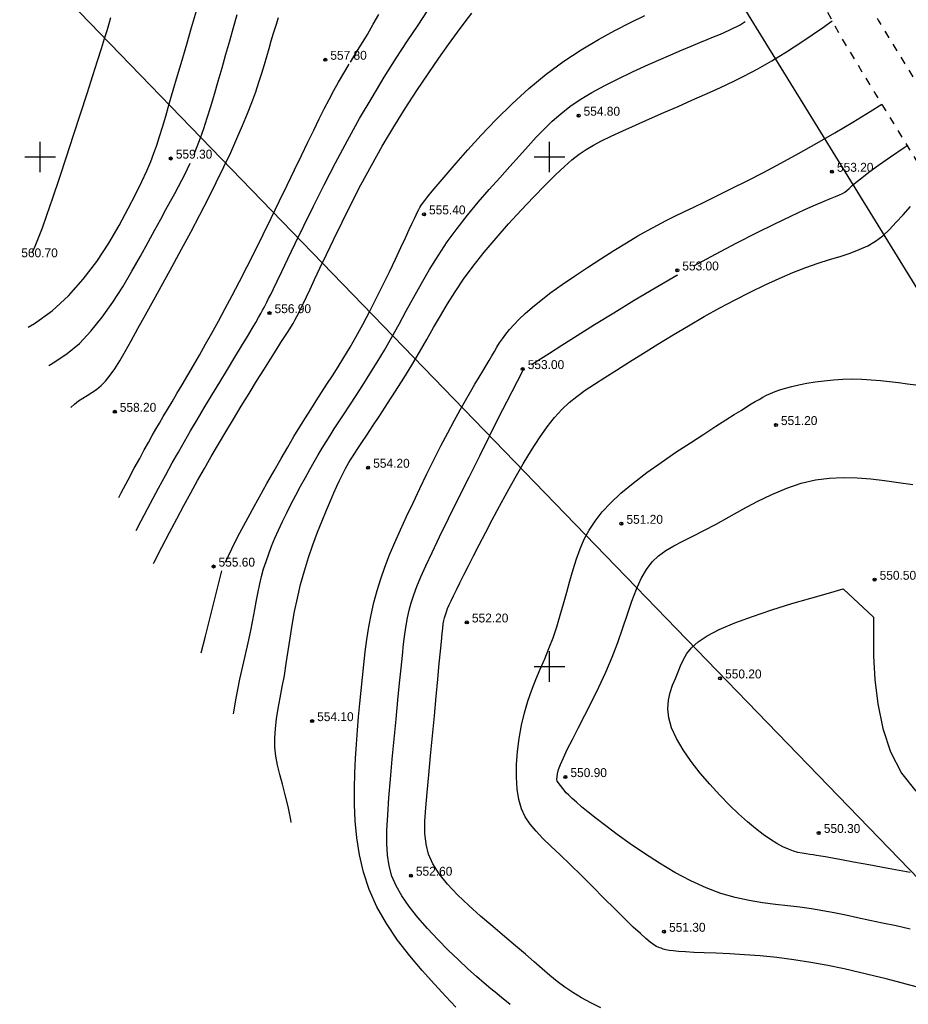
# Model space of a CAD drawing. Extents: x 0 to 361260, y 0 to 4201817.
# Tile 134 of 256: x 359998 to 360085, y 4200617 to 4200713. Entities that reach past the tile are written whole.
import ezdxf

# ---------------------------------------------------------------- set-up
doc = ezdxf.new("R2010")
doc.units = 0
doc.header["$LTSCALE"] = 0.5
doc.header["$MEASUREMENT"] = 0
doc.header["$PDMODE"] = 32
doc.header["$PDSIZE"] = 0.3
doc.linetypes.add('CONTI', pattern=[0])
doc.linetypes.add('Д_ТРОТ_ТРУБА', pattern=[3, 1.5, -1.5])
for name, color, linetype in [('(004) Точки рельефа', 7, 'Continuous'), ('(014) Водопровод', 5, 'ИК_Водопровод -------в--------'), ('(025) Дорога', 7, 'Continuous'), ('GORIZDEFAULT', 32, 'CONTI'), ('PI_TTDEFAULT', 5, 'CONTI'), ('SETKR', 2, 'CONTI')]:
    doc.layers.add(name, color=color, linetype=linetype)
doc.styles.add('D-431', font='txt')
doc.linetypes.add('ИК_Водопровод -------в--------', pattern='A,9,-0.6,["В",Standard,S=1.2,R=0,X=0,Y=-0.6],-1.2', length=10.8)

# ---------------------------------------------------------------- blocks, each defined once
blk = doc.blocks.new('BL_333')
at = {"color": 0}
for p, q in [((0, -1.5), (0, 1.5)), ((-1.5, 0), (1.5, 0))]:
    blk.add_line(p, q, dxfattribs=at)

msp = doc.modelspace()

# ---------------------------------------------------------------- linework, layer by layer
at = {"layer": '(014) Водопровод', "flags": 128}
msp.add_lwpolyline([(360036.438, 4200773.015), (360047.098, 4200750.311), (360089.76, 4200681.101), (360107.619, 4200655.796), (360141.826, 4200594.039), (360149.345, 4200579.998), (360206.507, 4200508.61), (360230.262, 4200479.387), (360306.281, 4200388.525), (360409.154, 4200291.553), (360456.114, 4200244.191), (360490.793, 4200199.337)], dxfattribs=at)
at = {"layer": '(025) Дорога', "linetype": 'Д_ТРОТ_ТРУБА', "flags": 128}
for points in [[(360044.195, 4200796.012), (360041.816, 4200791.773), (360042.358, 4200788.304), (360046.087, 4200780.21), (360059.012, 4200755.887), (360082.266, 4200713.415), (360119.837, 4200651.911), (360154.248, 4200588.273), (360168.952, 4200565.337), (360182.618, 4200547.766), (360213.043, 4200512.044), (360268.283, 4200446.262), (360308.926, 4200401.534), (360387.369, 4200322.593), (360428.116, 4200283.497), (360457.116, 4200256.42), (360464.886, 4200245.444), (360476.507, 4200228.263), (360489.06, 4200214.493), (360499.065, 4200202.984)], [(360034.859, 4200791.392), (360036.733, 4200790.501), (360038.761, 4200786.553), (360042.501, 4200778.433), (360055.492, 4200753.988), (360078.803, 4200711.411), (360116.369, 4200649.915), (360150.8, 4200586.24), (360165.682, 4200563.025), (360179.515, 4200545.24), (360209.989, 4200509.461), (360265.27, 4200443.63), (360306.026, 4200398.778), (360384.565, 4200319.74), (360425.367, 4200280.592), (360454.087, 4200253.775), (360461.596, 4200243.167), (360473.356, 4200225.782), (360486.072, 4200211.833), (360495.233, 4200201.295)]]:
    msp.add_lwpolyline(points, dxfattribs=at)
at = {"linetype": 'Continuous', "elevation": 1.643}
msp.add_lwpolyline([(359968.105, 4200751.148), (360144.875, 4200568.598), (360208.905, 4200501.768), (360248.135, 4200449.088), (360280.365, 4200400.868), (360329.345, 4200345.008), (360410.625, 4200285.188), (360473.125, 4200218.998), (360491.256, 4200199.541)], dxfattribs=at)
at = {"layer": 'GORIZDEFAULT', "color": 32}
for points in [[(359998.831, 4200683.313, 559.5), (359999.44, 4200683.66, 559.5), (360001.17, 4200684.9, 559.5), (360002.77, 4200686.37, 559.5), (360004.23, 4200688.01, 559.5), (360005.55, 4200689.76, 559.5), (360006.73, 4200691.55, 559.5), (360007.76, 4200693.29, 559.5), (360008.65, 4200694.93, 559.5), (360009.39, 4200696.38, 559.5), (360009.99, 4200697.61, 559.5), (360010.46, 4200698.65, 559.5), (360010.85, 4200699.55, 559.5), (360011.17, 4200700.37, 559.5), (360011.45, 4200701.17, 559.5), (360011.71, 4200702.01, 559.5), (360012, 4200702.94, 559.5), (360012.32, 4200704.02, 559.5), (360012.67, 4200705.23, 559.5), (360013.07, 4200706.56, 559.5), (360013.49, 4200707.99, 559.5), (360013.93, 4200709.5, 559.5), (360014.39, 4200711.07, 559.5), (360014.86, 4200712.69, 559.5), (360015.35, 4200714.34, 559.5)], [(360009.429, 4200663.344, 557), (360009.93, 4200664.3, 557), (360010.83, 4200666.02, 557), (360011.63, 4200667.52, 557), (360012.33, 4200668.82, 557), (360012.97, 4200669.98, 557), (360013.57, 4200671.05, 557), (360014.16, 4200672.08, 557), (360014.76, 4200673.12, 557), (360015.41, 4200674.21, 557), (360016.11, 4200675.39, 557), (360016.86, 4200676.64, 557), (360017.63, 4200677.91, 557), (360018.39, 4200679.16, 557), (360019.11, 4200680.35, 557), (360019.77, 4200681.44, 557), (360020.34, 4200682.38, 557), (360020.8, 4200683.16, 557), (360021.16, 4200683.77, 557), (360021.44, 4200684.26, 557), (360021.66, 4200684.65, 557), (360021.83, 4200684.96, 557), (360021.98, 4200685.24, 557), (360022.11, 4200685.49, 557), (360022.25, 4200685.77, 557), (360022.42, 4200686.1, 557), (360022.63, 4200686.52, 557), (360022.9, 4200687.08, 557), (360023.26, 4200687.82, 557), (360023.72, 4200688.78, 557), (360024.31, 4200690, 557), (360025.03, 4200691.5, 557), (360025.88, 4200693.25, 557), (360026.84, 4200695.19, 557), (360027.88, 4200697.27, 557), (360029, 4200699.43, 557), (360030.16, 4200701.62, 557), (360031.36, 4200703.77, 557), (360032.58, 4200705.85, 557), (360033.78, 4200707.82, 557), (360034.95, 4200709.68, 557), (360036.06, 4200711.39, 557), (360037.09, 4200712.95, 557), (360038.01, 4200714.33, 557)], [(359999.2, 4200690.61, 560.5), (359999.51, 4200691.25, 560.5), (359999.84, 4200692.06, 560.5), (360000.22, 4200693.06, 560.5), (360000.66, 4200694.3, 560.5), (360001.24, 4200695.99, 560.5), (360001.89, 4200697.93, 560.5), (360002.58, 4200700.01, 560.5), (360003.28, 4200702.15, 560.5), (360003.97, 4200704.25, 560.5), (360004.6, 4200706.23, 560.5), (360005.17, 4200707.98, 560.5), (360005.64, 4200709.44, 560.5), (360006.02, 4200710.64, 560.5), (360006.32, 4200711.62, 560.5), (360006.57, 4200712.42, 560.5), (360006.77, 4200713.09, 560.5), (360006.95, 4200713.68, 560.5)], [(360003.027, 4200675.407, 558.5), (360003.37, 4200675.76, 558.5), (360003.76, 4200676.07, 558.5), (360004.18, 4200676.34, 558.5), (360004.62, 4200676.6, 558.5), (360005.08, 4200676.88, 558.5), (360005.54, 4200677.19, 558.5), (360005.99, 4200677.57, 558.5), (360006.43, 4200678.02, 558.5), (360006.87, 4200678.58, 558.5), (360007.33, 4200679.23, 558.5), (360007.81, 4200680.01, 558.5), (360008.34, 4200680.92, 558.5), (360008.93, 4200681.97, 558.5), (360009.59, 4200683.16, 558.5), (360010.35, 4200684.52, 558.5), (360011.17, 4200686, 558.5), (360012.05, 4200687.59, 558.5), (360012.95, 4200689.25, 558.5), (360013.87, 4200690.94, 558.5), (360014.79, 4200692.64, 558.5), (360015.67, 4200694.32, 558.5), (360016.51, 4200695.95, 558.5), (360017.29, 4200697.51, 558.5), (360018.02, 4200699.02, 558.5), (360018.7, 4200700.45, 558.5), (360019.32, 4200701.8, 558.5), (360019.87, 4200703.08, 558.5), (360020.36, 4200704.26, 558.5), (360020.79, 4200705.36, 558.5), (360021.16, 4200706.38, 558.5), (360021.48, 4200707.33, 558.5), (360021.76, 4200708.21, 558.5), (360022.02, 4200709.06, 558.5), (360022.25, 4200709.86, 558.5), (360022.47, 4200710.64, 558.5), (360022.69, 4200711.4, 558.5), (360022.92, 4200712.16, 558.5), (360023.16, 4200712.92, 558.5), (360023.41, 4200713.69, 558.5)], [(360011.136, 4200660.129, 556.5), (360011.2, 4200660.26, 556.5), (360011.94, 4200661.73, 556.5), (360012.68, 4200663.15, 556.5), (360013.41, 4200664.51, 556.5), (360014.11, 4200665.81, 556.5), (360014.79, 4200667.05, 556.5), (360015.46, 4200668.26, 556.5), (360016.12, 4200669.44, 556.5), (360016.8, 4200670.62, 556.5), (360017.49, 4200671.81, 556.5), (360018.21, 4200673.02, 556.5), (360018.97, 4200674.27, 556.5), (360019.74, 4200675.54, 556.5), (360020.5, 4200676.79, 556.5), (360021.25, 4200677.99, 556.5), (360021.96, 4200679.13, 556.5), (360022.6, 4200680.15, 556.5), (360023.16, 4200681.05, 556.5), (360023.63, 4200681.79, 556.5), (360024.02, 4200682.39, 556.5), (360024.33, 4200682.89, 556.5), (360024.6, 4200683.3, 556.5), (360024.82, 4200683.66, 556.5), (360025.01, 4200684, 556.5), (360025.2, 4200684.34, 556.5), (360025.39, 4200684.71, 556.5), (360025.6, 4200685.14, 556.5), (360025.85, 4200685.65, 556.5), (360026.14, 4200686.28, 556.5), (360026.5, 4200687.04, 556.5), (360026.93, 4200687.97, 556.5), (360027.46, 4200689.1, 556.5), (360028.09, 4200690.43, 556.5), (360028.81, 4200691.95, 556.5), (360029.63, 4200693.62, 556.5), (360030.52, 4200695.41, 556.5), (360031.48, 4200697.27, 556.5), (360032.51, 4200699.17, 556.5), (360033.58, 4200701.07, 556.5), (360034.7, 4200702.95, 556.5), (360035.84, 4200704.77, 556.5), (360036.97, 4200706.51, 556.5), (360038.07, 4200708.16, 556.5), (360039.12, 4200709.68, 556.5), (360040.09, 4200711.05, 556.5), (360040.97, 4200712.25, 556.5), (360041.72, 4200713.27, 556.5), (360042.38, 4200714.12, 556.5)], [(360015.12, 4200700.29, 559), (360015.42, 4200701.04, 559), (360015.73, 4200701.87, 559), (360016.05, 4200702.8, 559), (360016.39, 4200703.83, 559), (360016.74, 4200704.97, 559), (360017.1, 4200706.18, 559), (360017.47, 4200707.45, 559), (360017.85, 4200708.76, 559), (360018.23, 4200710.09, 559), (360018.61, 4200711.41, 559), (360018.98, 4200712.71, 559), (360019.35, 4200713.97, 559)], [(360018.18, 4200660.26, 555.5), (360019.1, 4200662.19, 555.5), (360019.6, 4200663.12, 555.5), (360020.18, 4200664.2, 555.5), (360020.84, 4200665.4, 555.5), (360021.54, 4200666.66, 555.5), (360022.26, 4200667.95, 555.5), (360022.97, 4200669.22, 555.5), (360023.66, 4200670.43, 555.5), (360024.31, 4200671.54, 555.5), (360024.91, 4200672.56, 555.5), (360025.48, 4200673.51, 555.5), (360026.03, 4200674.4, 555.5), (360026.56, 4200675.24, 555.5), (360027.08, 4200676.07, 555.5), (360027.61, 4200676.88, 555.5), (360028.14, 4200677.7, 555.5), (360028.69, 4200678.54, 555.5), (360029.25, 4200679.42, 555.5), (360029.82, 4200680.34, 555.5), (360030.42, 4200681.33, 555.5), (360031.03, 4200682.4, 555.5), (360031.67, 4200683.55, 555.5), (360032.32, 4200684.8, 555.5), (360032.99, 4200686.11, 555.5), (360033.65, 4200687.44, 555.5), (360034.28, 4200688.74, 555.5), (360034.87, 4200689.98, 555.5), (360035.4, 4200691.11, 555.5), (360035.85, 4200692.08, 555.5), (360036.22, 4200692.87, 555.5), (360036.51, 4200693.5, 555.5), (360036.74, 4200693.98, 555.5), (360036.91, 4200694.34, 555.5), (360037.05, 4200694.62, 555.5), (360037.16, 4200694.85, 555.5), (360037.27, 4200695.04, 555.5), (360037.38, 4200695.22, 555.5), (360037.53, 4200695.44, 555.5), (360037.75, 4200695.73, 555.5), (360038.05, 4200696.11, 555.5), (360038.49, 4200696.64, 555.5), (360039.07, 4200697.34, 555.5), (360039.84, 4200698.24, 555.5), (360040.82, 4200699.38, 555.5), (360041.98, 4200700.7, 555.5), (360043.3, 4200702.15, 555.5), (360044.76, 4200703.68, 555.5), (360046.32, 4200705.22, 555.5), (360047.97, 4200706.73, 555.5), (360049.67, 4200708.14, 555.5), (360051.39, 4200709.41, 555.5), (360053.11, 4200710.53, 555.5), (360054.79, 4200711.53, 555.5), (360056.42, 4200712.42, 555.5), (360057.95, 4200713.19, 555.5), (360059.35, 4200713.88, 555.5)], [(360018.978, 4200645.353, 555), (360019.24, 4200646.9, 555), (360019.61, 4200648.76, 555), (360019.99, 4200650.48, 555), (360020.34, 4200652.04, 555), (360020.63, 4200653.39, 555), (360020.87, 4200654.57, 555), (360021.07, 4200655.61, 555), (360021.24, 4200656.52, 555), (360021.4, 4200657.34, 555), (360021.56, 4200658.11, 555), (360021.73, 4200658.84, 555), (360021.93, 4200659.58, 555), (360022.17, 4200660.31, 555), (360022.43, 4200661.06, 555), (360022.72, 4200661.82, 555), (360023.05, 4200662.6, 555), (360023.41, 4200663.4, 555), (360023.79, 4200664.23, 555), (360024.21, 4200665.08, 555), (360024.65, 4200665.96, 555), (360025.11, 4200666.83, 555), (360025.57, 4200667.7, 555), (360026.03, 4200668.54, 555), (360026.48, 4200669.34, 555), (360026.9, 4200670.09, 555), (360027.3, 4200670.77, 555), (360027.68, 4200671.42, 555), (360028.06, 4200672.05, 555), (360028.46, 4200672.67, 555), (360028.87, 4200673.33, 555), (360029.32, 4200674.03, 555), (360029.83, 4200674.8, 555), (360030.39, 4200675.65, 555), (360031.01, 4200676.6, 555), (360031.67, 4200677.62, 555), (360032.36, 4200678.71, 555), (360033.08, 4200679.86, 555), (360033.8, 4200681.06, 555), (360034.52, 4200682.31, 555), (360035.23, 4200683.59, 555), (360035.94, 4200684.91, 555), (360036.67, 4200686.24, 555), (360037.42, 4200687.6, 555), (360038.21, 4200688.95, 555), (360039.05, 4200690.31, 555), (360039.95, 4200691.66, 555), (360040.92, 4200693, 555), (360041.95, 4200694.3, 555), (360043, 4200695.58, 555), (360044.06, 4200696.8, 555), (360045.11, 4200697.97, 555), (360046.11, 4200699.08, 555), (360047.04, 4200700.11, 555), (360047.9, 4200701.06, 555), (360048.69, 4200701.93, 555), (360049.47, 4200702.74, 555), (360050.26, 4200703.51, 555), (360051.09, 4200704.24, 555), (360052, 4200704.94, 555), (360053.01, 4200705.64, 555), (360054.16, 4200706.33, 555), (360055.42, 4200707.01, 555), (360056.73, 4200707.68, 555), (360058.08, 4200708.32, 555), (360059.41, 4200708.93, 555), (360060.7, 4200709.49, 555), (360061.89, 4200710.01, 555), (360062.96, 4200710.47, 555), (360063.91, 4200710.87, 555), (360064.75, 4200711.22, 555), (360065.47, 4200711.52, 555), (360066.1, 4200711.78, 555), (360066.63, 4200712, 555), (360067.07, 4200712.19, 555), (360068.58, 4200712.89, 555), (360068.72, 4200712.98, 555), (360068.91, 4200713.1, 555), (360069.21, 4200713.3, 555)], [(360024.634, 4200634.697, 554.5), (360024.59, 4200634.97, 554.5), (360024.33, 4200636.26, 554.5), (360024.06, 4200637.42, 554.5), (360023.78, 4200638.46, 554.5), (360023.53, 4200639.42, 554.5), (360023.31, 4200640.33, 554.5), (360023.14, 4200641.21, 554.5), (360023.05, 4200642.08, 554.5), (360023.03, 4200642.98, 554.5), (360023.09, 4200643.92, 554.5), (360023.21, 4200644.88, 554.5), (360023.37, 4200645.88, 554.5), (360023.56, 4200646.92, 554.5), (360023.77, 4200648.01, 554.5), (360023.97, 4200649.14, 554.5), (360024.16, 4200650.32, 554.5), (360024.35, 4200651.54, 554.5), (360024.54, 4200652.8, 554.5), (360024.75, 4200654.08, 554.5), (360024.98, 4200655.39, 554.5), (360025.25, 4200656.72, 554.5), (360025.57, 4200658.05, 554.5), (360025.94, 4200659.38, 554.5), (360026.35, 4200660.69, 554.5), (360026.78, 4200661.96, 554.5), (360027.23, 4200663.18, 554.5), (360027.67, 4200664.31, 554.5), (360028.1, 4200665.35, 554.5), (360028.49, 4200666.27, 554.5), (360028.83, 4200667.05, 554.5), (360029.12, 4200667.71, 554.5), (360029.38, 4200668.27, 554.5), (360029.61, 4200668.73, 554.5), (360029.8, 4200669.12, 554.5), (360029.98, 4200669.45, 554.5), (360030.14, 4200669.74, 554.5), (360030.3, 4200670.01, 554.5), (360030.46, 4200670.28, 554.5), (360030.65, 4200670.58, 554.5), (360030.89, 4200670.95, 554.5), (360031.18, 4200671.41, 554.5), (360031.57, 4200671.98, 554.5), (360032.05, 4200672.71, 554.5), (360032.64, 4200673.61, 554.5), (360033.33, 4200674.65, 554.5), (360034.09, 4200675.8, 554.5), (360034.88, 4200677.03, 554.5), (360035.69, 4200678.31, 554.5), (360036.49, 4200679.59, 554.5), (360037.25, 4200680.86, 554.5), (360037.95, 4200682.08, 554.5), (360038.62, 4200683.26, 554.5), (360039.29, 4200684.42, 554.5), (360039.98, 4200685.59, 554.5), (360040.72, 4200686.78, 554.5), (360041.55, 4200688.01, 554.5), (360042.5, 4200689.29, 554.5), (360043.57, 4200690.65, 554.5), (360044.75, 4200692.04, 554.5), (360045.98, 4200693.44, 554.5), (360047.22, 4200694.79, 554.5), (360048.43, 4200696.07, 554.5), (360049.57, 4200697.23, 554.5), (360050.58, 4200698.24, 554.5), (360051.45, 4200699.06, 554.5), (360052.2, 4200699.73, 554.5), (360052.9, 4200700.28, 554.5), (360053.58, 4200700.75, 554.5), (360054.3, 4200701.17, 554.5), (360055.11, 4200701.59, 554.5), (360056.06, 4200702.05, 554.5), (360057.18, 4200702.56, 554.5), (360058.45, 4200703.13, 554.5), (360059.81, 4200703.73, 554.5), (360061.22, 4200704.35, 554.5), (360062.62, 4200704.97, 554.5), (360063.98, 4200705.56, 554.5), (360065.23, 4200706.12, 554.5), (360066.34, 4200706.63, 554.5), (360067.33, 4200707.09, 554.5), (360068.21, 4200707.51, 554.5), (360069.01, 4200707.9, 554.5), (360069.75, 4200708.29, 554.5), (360070.45, 4200708.66, 554.5), (360071.13, 4200709.04, 554.5), (360071.81, 4200709.44, 554.5), (360072.5, 4200709.86, 554.5), (360073.24, 4200710.31, 554.5), (360074.01, 4200710.81, 554.5), (360074.85, 4200711.37, 554.5), (360075.77, 4200711.99, 554.5), (360076.78, 4200712.68, 554.5), (360077.74, 4200713.352, 554.5)], [(360030.46, 4200709.31, 557.5), (360031, 4200710.18, 557.5), (360031.55, 4200711.07, 557.5), (360032.12, 4200712.01, 557.5), (360032.7, 4200713.02, 557.5), (360033.24, 4200713.98, 557.5)], [(360007.71, 4200666.584, 557.5), (360007.96, 4200667.05, 557.5), (360008.64, 4200668.32, 557.5), (360009.24, 4200669.46, 557.5), (360009.77, 4200670.43, 557.5), (360010.22, 4200671.27, 557.5), (360010.62, 4200672, 557.5), (360010.99, 4200672.66, 557.5), (360011.35, 4200673.28, 557.5), (360011.71, 4200673.89, 557.5), (360012.08, 4200674.53, 557.5), (360012.5, 4200675.23, 557.5), (360012.95, 4200675.98, 557.5), (360013.43, 4200676.8, 557.5), (360013.95, 4200677.66, 557.5), (360014.49, 4200678.58, 557.5), (360015.05, 4200679.55, 557.5), (360015.64, 4200680.56, 557.5), (360016.24, 4200681.62, 557.5), (360016.86, 4200682.73, 557.5), (360017.5, 4200683.89, 557.5), (360018.17, 4200685.12, 557.5), (360018.85, 4200686.41, 557.5), (360019.57, 4200687.79, 557.5), (360020.32, 4200689.24, 557.5), (360021.09, 4200690.78, 557.5), (360021.88, 4200692.38, 557.5), (360022.68, 4200694.01, 557.5), (360023.47, 4200695.63, 557.5), (360024.24, 4200697.22, 557.5), (360024.97, 4200698.74, 557.5), (360025.65, 4200700.16, 557.5), (360026.28, 4200701.46, 557.5), (360026.85, 4200702.64, 557.5), (360027.39, 4200703.73, 557.5), (360027.88, 4200704.73, 557.5), (360028.36, 4200705.65, 557.5), (360028.82, 4200706.52, 557.5), (360029.28, 4200707.34, 557.5), (360029.8, 4200708.23, 557.5), (360030.33, 4200709.1, 557.5)], [(360040.81, 4200616.6, 553.5), (360039.83, 4200617.64, 553.5), (360038.7, 4200618.84, 553.5), (360037.5, 4200620.17, 553.5), (360036.27, 4200621.62, 553.5), (360035.08, 4200623.16, 553.5), (360033.98, 4200624.78, 553.5), (360033.04, 4200626.44, 553.5), (360032.29, 4200628.12, 553.5), (360031.74, 4200629.82, 553.5), (360031.34, 4200631.52, 553.5), (360031.08, 4200633.2, 553.5), (360030.93, 4200634.86, 553.5), (360030.87, 4200636.47, 553.5), (360030.86, 4200638.04, 553.5), (360030.89, 4200639.54, 553.5), (360030.95, 4200640.99, 553.5), (360031.04, 4200642.39, 553.5), (360031.14, 4200643.75, 553.5), (360031.25, 4200645.07, 553.5), (360031.38, 4200646.37, 553.5), (360031.5, 4200647.65, 553.5), (360031.63, 4200648.93, 553.5), (360031.76, 4200650.19, 553.5), (360031.9, 4200651.44, 553.5), (360032.07, 4200652.67, 553.5), (360032.26, 4200653.89, 553.5), (360032.48, 4200655.09, 553.5), (360032.75, 4200656.28, 553.5), (360033.07, 4200657.45, 553.5), (360033.43, 4200658.61, 553.5), (360033.84, 4200659.77, 553.5), (360034.3, 4200660.95, 553.5), (360034.81, 4200662.16, 553.5), (360035.36, 4200663.41, 553.5), (360035.96, 4200664.72, 553.5), (360036.6, 4200666.08, 553.5), (360037.27, 4200667.48, 553.5), (360037.96, 4200668.9, 553.5), (360038.65, 4200670.3, 553.5), (360039.34, 4200671.65, 553.5), (360040, 4200672.93, 553.5), (360040.63, 4200674.11, 553.5), (360041.21, 4200675.18, 553.5), (360041.75, 4200676.12, 553.5), (360042.24, 4200676.97, 553.5), (360042.68, 4200677.72, 553.5), (360043.09, 4200678.39, 553.5), (360043.45, 4200678.99, 553.5), (360043.78, 4200679.53, 553.5), (360044.07, 4200680.03, 553.5), (360044.33, 4200680.49, 553.5), (360044.58, 4200680.92, 553.5), (360044.84, 4200681.34, 553.5), (360045.1, 4200681.76, 553.5), (360045.38, 4200682.17, 553.5), (360045.71, 4200682.61, 553.5), (360046.08, 4200683.07, 553.5), (360046.51, 4200683.56, 553.5), (360047.02, 4200684.09, 553.5), (360047.62, 4200684.66, 553.5), (360048.33, 4200685.28, 553.5), (360049.16, 4200685.95, 553.5), (360050.12, 4200686.69, 553.5), (360051.23, 4200687.48, 553.5), (360052.44, 4200688.32, 553.5), (360053.72, 4200689.17, 553.5), (360055.02, 4200690.02, 553.5), (360056.31, 4200690.83, 553.5), (360057.55, 4200691.58, 553.5), (360058.68, 4200692.25, 553.5), (360059.68, 4200692.83, 553.5), (360060.59, 4200693.32, 553.5), (360061.45, 4200693.77, 553.5), (360062.3, 4200694.19, 553.5), (360063.18, 4200694.62, 553.5), (360064.15, 4200695.08, 553.5), (360065.24, 4200695.6, 553.5), (360066.48, 4200696.21, 553.5), (360067.87, 4200696.9, 553.5), (360069.39, 4200697.66, 553.5), (360071, 4200698.49, 553.5), (360072.69, 4200699.39, 553.5), (360074.44, 4200700.34, 553.5), (360076.22, 4200701.34, 553.5), (360078.01, 4200702.37, 553.5), (360079.77, 4200703.43, 553.5), (360081.48, 4200704.47, 553.5), (360082.612, 4200705.176, 553.5)], [(360064.16, 4200689.32, 553), (360066.3, 4200690.48, 553), (360068.37, 4200691.57, 553), (360070.31, 4200692.56, 553), (360072.1, 4200693.45, 553), (360073.69, 4200694.21, 553), (360075.05, 4200694.84, 553), (360076.1, 4200695.31, 553), (360076.94, 4200695.67, 553), (360077.59, 4200695.94, 553), (360078.08, 4200696.13, 553), (360078.45, 4200696.29, 553), (360078.74, 4200696.42, 553), (360078.97, 4200696.56, 553), (360079.19, 4200696.72, 553), (360079.42, 4200696.92, 553), (360079.71, 4200697.19, 553), (360080.11, 4200697.53, 553), (360080.64, 4200697.97, 553), (360081.35, 4200698.52, 553), (360082.28, 4200699.19, 553), (360083.45, 4200700, 553), (360084.8, 4200700.92, 553), (360085.092, 4200701.115, 553)], [(360000.838, 4200679.531, 559), (360001.45, 4200679.9, 559), (360002.66, 4200680.73, 559), (360003.85, 4200681.71, 559), (360004.99, 4200682.91, 559), (360006.09, 4200684.27, 559), (360007.13, 4200685.74, 559), (360008.11, 4200687.27, 559), (360009.01, 4200688.8, 559), (360009.84, 4200690.28, 559), (360010.59, 4200691.64, 559), (360011.25, 4200692.85, 559), (360011.83, 4200693.91, 559), (360012.34, 4200694.84, 559), (360012.8, 4200695.67, 559), (360013.21, 4200696.41, 559), (360013.57, 4200697.09, 559), (360013.91, 4200697.74, 559), (360014.2, 4200698.29, 559), (360014.47, 4200698.84, 559), (360014.74, 4200699.41, 559)], [(360055.03, 4200616.53, 552.5), (360054.05, 4200617.01, 552.5), (360053.13, 4200617.51, 552.5), (360052.27, 4200618.02, 552.5), (360051.49, 4200618.55, 552.5), (360050.75, 4200619.1, 552.5), (360050.02, 4200619.7, 552.5), (360049.28, 4200620.33, 552.5), (360048.49, 4200621.02, 552.5), (360047.63, 4200621.78, 552.5), (360046.67, 4200622.61, 552.5), (360045.59, 4200623.52, 552.5), (360044.43, 4200624.5, 552.5), (360043.23, 4200625.52, 552.5), (360042.06, 4200626.57, 552.5), (360040.95, 4200627.62, 552.5), (360039.97, 4200628.66, 552.5), (360039.15, 4200629.67, 552.5), (360038.55, 4200630.64, 552.5), (360038.13, 4200631.6, 552.5), (360037.89, 4200632.59, 552.5), (360037.77, 4200633.65, 552.5), (360037.77, 4200634.82, 552.5), (360037.85, 4200636.14, 552.5), (360037.98, 4200637.65, 552.5), (360038.14, 4200639.37, 552.5), (360038.32, 4200641.25, 552.5), (360038.5, 4200643.21, 552.5), (360038.69, 4200645.17, 552.5), (360038.87, 4200647.05, 552.5), (360039.04, 4200648.78, 552.5), (360039.18, 4200650.29, 552.5), (360039.3, 4200651.5, 552.5), (360039.39, 4200652.46, 552.5), (360039.46, 4200653.2, 552.5), (360039.52, 4200653.76, 552.5), (360039.57, 4200654.18, 552.5), (360039.63, 4200654.52, 552.5), (360039.69, 4200654.8, 552.5), (360039.77, 4200655.08, 552.5), (360039.87, 4200655.37, 552.5), (360039.99, 4200655.69, 552.5), (360040.14, 4200656.05, 552.5), (360040.33, 4200656.46, 552.5), (360040.57, 4200656.95, 552.5), (360040.85, 4200657.54, 552.5), (360041.19, 4200658.22, 552.5), (360041.58, 4200659.01, 552.5), (360042.03, 4200659.89, 552.5), (360042.54, 4200660.88, 552.5), (360043.1, 4200661.96, 552.5), (360043.71, 4200663.13, 552.5), (360044.37, 4200664.4, 552.5), (360045.09, 4200665.74, 552.5), (360045.84, 4200667.13, 552.5), (360046.63, 4200668.53, 552.5), (360047.42, 4200669.91, 552.5), (360048.22, 4200671.23, 552.5), (360049, 4200672.44, 552.5), (360049.76, 4200673.52, 552.5), (360050.49, 4200674.44, 552.5), (360051.2, 4200675.22, 552.5), (360051.92, 4200675.9, 552.5), (360052.68, 4200676.51, 552.5), (360053.51, 4200677.11, 552.5), (360054.41, 4200677.71, 552.5), (360055.43, 4200678.37, 552.5), (360056.58, 4200679.1, 552.5), (360057.85, 4200679.9, 552.5), (360059.21, 4200680.75, 552.5), (360060.64, 4200681.64, 552.5), (360062.13, 4200682.55, 552.5), (360063.65, 4200683.45, 552.5), (360065.18, 4200684.34, 552.5), (360066.71, 4200685.19, 552.5), (360068.22, 4200685.99, 552.5), (360069.7, 4200686.75, 552.5), (360071.15, 4200687.45, 552.5), (360072.54, 4200688.09, 552.5), (360073.88, 4200688.66, 552.5), (360075.15, 4200689.15, 552.5), (360076.35, 4200689.57, 552.5), (360077.47, 4200689.93, 552.5), (360078.52, 4200690.25, 552.5), (360079.5, 4200690.57, 552.5), (360080.4, 4200690.91, 552.5), (360081.24, 4200691.29, 552.5), (360082, 4200691.74, 552.5), (360082.71, 4200692.28, 552.5), (360083.37, 4200692.9, 552.5), (360084.03, 4200693.59, 552.5), (360084.71, 4200694.34, 552.5), (360085.43, 4200695.14, 552.5)], [(360048.22, 4200679.63, 553), (360049.99, 4200680.76, 553), (360051.22, 4200681.55, 553), (360052.71, 4200682.49, 553), (360054.42, 4200683.56, 553), (360056.3, 4200684.72, 553), (360058.3, 4200685.94, 553), (360060.38, 4200687.17, 553), (360062.5, 4200688.39, 553), (360062.54, 4200688.42, 553), (360062.58, 4200688.44, 553)], [(360046.14, 4200616.84, 553), (360045.76, 4200617.15, 553), (360045.32, 4200617.5, 553), (360044.82, 4200617.91, 553), (360044.24, 4200618.39, 553), (360043.58, 4200618.95, 553), (360042.84, 4200619.6, 553), (360041.99, 4200620.36, 553), (360041.06, 4200621.23, 553), (360040.06, 4200622.19, 553), (360039.04, 4200623.23, 553), (360038.03, 4200624.3, 553), (360037.08, 4200625.38, 553), (360036.22, 4200626.46, 553), (360035.49, 4200627.5, 553), (360034.93, 4200628.49, 553), (360034.52, 4200629.45, 553), (360034.25, 4200630.44, 553), (360034.09, 4200631.49, 553), (360034.02, 4200632.64, 553), (360034.04, 4200633.94, 553), (360034.12, 4200635.42, 553), (360034.23, 4200637.11, 553), (360034.38, 4200638.96, 553), (360034.56, 4200640.91, 553), (360034.74, 4200642.89, 553), (360034.93, 4200644.84, 553), (360035.11, 4200646.69, 553), (360035.28, 4200648.37, 553), (360035.42, 4200649.84, 553), (360035.55, 4200651.1, 553), (360035.67, 4200652.2, 553), (360035.79, 4200653.17, 553), (360035.91, 4200654.02, 553), (360036.06, 4200654.8, 553), (360036.22, 4200655.54, 553), (360036.42, 4200656.27, 553), (360036.67, 4200657.03, 553), (360036.98, 4200657.86, 553), (360037.37, 4200658.8, 553), (360037.86, 4200659.9, 553), (360038.47, 4200661.2, 553), (360039.21, 4200662.73, 553), (360040.09, 4200664.53, 553), (360041.07, 4200666.52, 553), (360042.1, 4200668.6, 553), (360043.14, 4200670.68, 553), (360044.13, 4200672.66, 553), (360045.03, 4200674.46, 553), (360045.79, 4200675.97, 553), (360047.36, 4200679.01, 553)], [(360086.1, 4200618.54, 551.5), (360084.03, 4200619.1, 551.5), (360083.03, 4200619.36, 551.5), (360081.81, 4200619.66, 551.5), (360080.43, 4200619.99, 551.5), (360078.91, 4200620.33, 551.5), (360077.31, 4200620.67, 551.5), (360075.64, 4200620.98, 551.5), (360073.96, 4200621.24, 551.5), (360072.3, 4200621.45, 551.5), (360070.68, 4200621.61, 551.5), (360069.13, 4200621.72, 551.5), (360067.68, 4200621.81, 551.5), (360066.35, 4200621.87, 551.5), (360065.17, 4200621.91, 551.5), (360064.15, 4200621.95, 551.5), (360063.33, 4200622, 551.5), (360062.66, 4200622.05, 551.5), (360062.14, 4200622.1, 551.5), (360061.74, 4200622.16, 551.5), (360061.42, 4200622.22, 551.5), (360061.16, 4200622.29, 551.5), (360060.94, 4200622.36, 551.5), (360060.73, 4200622.44, 551.5), (360060.5, 4200622.55, 551.5), (360060.23, 4200622.71, 551.5), (360059.89, 4200622.96, 551.5), (360059.46, 4200623.31, 551.5), (360058.91, 4200623.8, 551.5), (360058.22, 4200624.45, 551.5), (360057.37, 4200625.27, 551.5), (360056.4, 4200626.23, 551.5), (360055.34, 4200627.28, 551.5), (360054.24, 4200628.38, 551.5), (360053.12, 4200629.49, 551.5), (360052.04, 4200630.55, 551.5), (360051.04, 4200631.52, 551.5), (360050.14, 4200632.38, 551.5), (360049.35, 4200633.14, 551.5), (360048.67, 4200633.84, 551.5), (360048.09, 4200634.54, 551.5), (360047.62, 4200635.26, 551.5), (360047.26, 4200636.05, 551.5), (360046.99, 4200636.95, 551.5), (360046.82, 4200637.99, 551.5), (360046.75, 4200639.14, 551.5), (360046.76, 4200640.38, 551.5), (360046.85, 4200641.66, 551.5), (360047.01, 4200642.96, 551.5), (360047.24, 4200644.24, 551.5), (360047.53, 4200645.47, 551.5), (360047.87, 4200646.62, 551.5), (360048.25, 4200647.71, 551.5), (360048.66, 4200648.75, 551.5), (360049.09, 4200649.76, 551.5), (360049.52, 4200650.76, 551.5), (360049.94, 4200651.77, 551.5), (360050.34, 4200652.82, 551.5), (360050.7, 4200653.91, 551.5), (360051.05, 4200655.03, 551.5), (360051.37, 4200656.17, 551.5), (360051.69, 4200657.31, 551.5), (360052, 4200658.43, 551.5), (360052.32, 4200659.52, 551.5), (360052.65, 4200660.57, 551.5), (360053.01, 4200661.55, 551.5), (360053.41, 4200662.49, 551.5), (360053.89, 4200663.39, 551.5), (360054.46, 4200664.28, 551.5), (360055.16, 4200665.17, 551.5), (360056, 4200666.08, 551.5), (360057.01, 4200667.02, 551.5), (360058.21, 4200668.01, 551.5), (360059.55, 4200669.03, 551.5), (360060.97, 4200670.04, 551.5), (360062.41, 4200671.03, 551.5), (360063.83, 4200671.97, 551.5), (360065.15, 4200672.82, 551.5), (360066.33, 4200673.58, 551.5), (360067.31, 4200674.21, 551.5), (360068.12, 4200674.72, 551.5), (360068.79, 4200675.14, 551.5), (360069.33, 4200675.49, 551.5), (360069.79, 4200675.77, 551.5), (360070.19, 4200676.01, 551.5), (360070.56, 4200676.22, 551.5), (360070.92, 4200676.42, 551.5), (360071.3, 4200676.62, 551.5), (360071.69, 4200676.8, 551.5), (360072.13, 4200676.98, 551.5), (360072.61, 4200677.16, 551.5), (360073.15, 4200677.33, 551.5), (360073.77, 4200677.49, 551.5), (360074.47, 4200677.65, 551.5), (360075.25, 4200677.8, 551.5), (360076.08, 4200677.93, 551.5), (360076.96, 4200678.05, 551.5), (360077.87, 4200678.14, 551.5), (360078.8, 4200678.19, 551.5), (360079.73, 4200678.22, 551.5), (360080.66, 4200678.2, 551.5), (360081.58, 4200678.15, 551.5), (360082.48, 4200678.08, 551.5), (360083.37, 4200677.98, 551.5), (360084.25, 4200677.87, 551.5), (360085.12, 4200677.75, 551.5), (360085.96, 4200677.63, 551.5)], [(360085.39, 4200624.25, 551), (360084.01, 4200624.55, 551), (360082.68, 4200624.82, 551), (360081.43, 4200625.09, 551), (360080.23, 4200625.35, 551), (360079.07, 4200625.6, 551), (360077.94, 4200625.83, 551), (360076.83, 4200626.05, 551), (360075.7, 4200626.24, 551), (360074.56, 4200626.4, 551), (360073.38, 4200626.54, 551), (360072.16, 4200626.67, 551), (360070.9, 4200626.83, 551), (360069.59, 4200627.04, 551), (360068.23, 4200627.33, 551), (360066.82, 4200627.74, 551), (360065.36, 4200628.28, 551), (360063.85, 4200628.97, 551), (360062.31, 4200629.79, 551), (360060.79, 4200630.7, 551), (360059.32, 4200631.65, 551), (360057.92, 4200632.61, 551), (360056.65, 4200633.53, 551), (360055.52, 4200634.37, 551), (360054.57, 4200635.1, 551), (360053.79, 4200635.72, 551), (360053.15, 4200636.25, 551), (360052.64, 4200636.7, 551), (360052.23, 4200637.07, 551), (360051.9, 4200637.37, 551), (360051.63, 4200637.62, 551), (360050.75, 4200638.76, 551), (360050.72, 4200638.95, 551), (360050.73, 4200639.19, 551), (360050.78, 4200639.49, 551), (360050.89, 4200639.89, 551), (360051.08, 4200640.41, 551), (360051.36, 4200641.05, 551), (360051.74, 4200641.86, 551), (360052.24, 4200642.84, 551), (360052.82, 4200643.97, 551), (360053.47, 4200645.22, 551), (360054.16, 4200646.57, 551), (360054.85, 4200647.99, 551), (360055.52, 4200649.45, 551), (360056.14, 4200650.92, 551), (360056.7, 4200652.38, 551), (360057.19, 4200653.8, 551), (360057.65, 4200655.16, 551), (360058.09, 4200656.43, 551), (360058.54, 4200657.6, 551), (360059, 4200658.65, 551), (360059.5, 4200659.54, 551), (360060.07, 4200660.28, 551), (360060.7, 4200660.88, 551), (360061.4, 4200661.39, 551), (360062.19, 4200661.86, 551), (360063.07, 4200662.31, 551), (360064.05, 4200662.79, 551), (360065.14, 4200663.34, 551), (360066.34, 4200663.99, 551), (360067.62, 4200664.71, 551), (360068.98, 4200665.46, 551), (360070.39, 4200666.2, 551), (360071.83, 4200666.9, 551), (360073.28, 4200667.5, 551), (360074.71, 4200667.99, 551), (360076.11, 4200668.31, 551), (360077.48, 4200668.5, 551), (360078.83, 4200668.56, 551), (360080.18, 4200668.53, 551), (360081.53, 4200668.42, 551), (360082.88, 4200668.26, 551), (360084.26, 4200668.07, 551), (360085.66, 4200667.86, 551)], [(360015.801, 4200651.338, 555.5), (360016.22, 4200652.97, 555.5), (360016.72, 4200654.94, 555.5), (360017.83, 4200659.38, 555.5)], [(360085.4, 4200629.81, 550.5), (360083.23, 4200630.2, 550.5), (360081.34, 4200630.54, 550.5), (360079.83, 4200630.82, 550.5), (360078.66, 4200631.03, 550.5), (360077.77, 4200631.2, 550.5), (360077.1, 4200631.32, 550.5), (360076.61, 4200631.41, 550.5), (360076.21, 4200631.48, 550.5), (360075.87, 4200631.53, 550.5), (360075.53, 4200631.57, 550.5), (360075.17, 4200631.62, 550.5), (360074.78, 4200631.68, 550.5), (360074.37, 4200631.77, 550.5), (360073.93, 4200631.9, 550.5), (360073.44, 4200632.08, 550.5), (360072.9, 4200632.33, 550.5), (360072.31, 4200632.64, 550.5), (360071.67, 4200633.04, 550.5), (360070.97, 4200633.53, 550.5), (360070.22, 4200634.1, 550.5), (360069.42, 4200634.77, 550.5), (360068.56, 4200635.54, 550.5), (360067.65, 4200636.41, 550.5), (360066.7, 4200637.39, 550.5), (360065.72, 4200638.45, 550.5), (360064.77, 4200639.56, 550.5), (360063.89, 4200640.7, 550.5), (360063.1, 4200641.84, 550.5), (360062.45, 4200642.94, 550.5), (360061.98, 4200643.99, 550.5), (360061.71, 4200644.97, 550.5), (360061.62, 4200645.86, 550.5), (360061.68, 4200646.69, 550.5), (360061.84, 4200647.45, 550.5), (360062.08, 4200648.17, 550.5), (360062.35, 4200648.84, 550.5), (360062.61, 4200649.48, 550.5), (360062.86, 4200650.09, 550.5), (360063.13, 4200650.69, 550.5), (360063.47, 4200651.27, 550.5), (360063.93, 4200651.85, 550.5), (360064.59, 4200652.44, 550.5), (360065.48, 4200653.03, 550.5), (360066.66, 4200653.65, 550.5), (360068.17, 4200654.29, 550.5), (360069.92, 4200654.93, 550.5), (360071.83, 4200655.57, 550.5), (360073.77, 4200656.18, 550.5), (360075.65, 4200656.73, 550.5), (360077.37, 4200657.22, 550.5), (360078.83, 4200657.63, 550.5), (360081.8, 4200654.84, 550.5), (360081.78, 4200653.1, 550.5), (360081.81, 4200651.03, 550.5), (360081.94, 4200648.74, 550.5), (360082.22, 4200646.34, 550.5), (360082.71, 4200643.94, 550.5), (360083.46, 4200641.64, 550.5), (360084.53, 4200639.56, 550.5), (360085.95, 4200637.78, 550.5)]]:
    msp.add_polyline3d(points, dxfattribs=at)
at = {"layer": 'PI_TTDEFAULT', "color": 5}
for p in [(360027.99, 4200709.54, 557.8), (360052.85, 4200704.05, 554.8), (360012.82, 4200699.85, 559.3), (360077.71, 4200698.56, 553.2), (360037.68, 4200694.37, 555.4), (360062.54, 4200688.88, 553), (360022.51, 4200684.68, 556.9), (360047.36, 4200679.19, 553), (360007.33, 4200675, 558.2), (360072.22, 4200673.71, 551.2), (360032.19, 4200669.51, 554.2), (360057.05, 4200664.02, 551.2), (360017.02, 4200659.82, 555.6), (360081.9, 4200658.53, 550.5), (360041.88, 4200654.34, 552.2), (360066.73, 4200648.85, 550.2), (360026.7, 4200644.65, 554.1), (360051.56, 4200639.16, 550.9), (360076.42, 4200633.68, 550.3), (360036.39, 4200629.48, 552.6), (360061.24, 4200623.99, 551.3)]:
    msp.add_point(p, dxfattribs=at)

# ---------------------------------------------------------------- block references
at = {"layer": 'SETKR', "color": 92}
for p in [(360000, 4200700), (360050, 4200700), (360050, 4200650)]:
    msp.add_blockref('BL_333', p, dxfattribs=at)

# ---------------------------------------------------------------- texts
at = {"layer": '(004) Точки рельефа', "style": 'D-431'}
for s, p in [('557.80', (360028.48, 4200709.54)), ('554.80', (360053.34, 4200704.05)), ('559.30', (360013.32, 4200699.84)), ('553.20', (360078.21, 4200698.55)), ('555.40', (360038.17, 4200694.37)), ('560.70', (359998.15, 4200690.16)), ('553.00', (360063.03, 4200688.87)), ('556.90', (360023.01, 4200684.68)), ('553.00', (360047.86, 4200679.19)), ('558.20', (360007.82, 4200675)), ('551.20', (360072.71, 4200673.7)), ('554.20', (360032.69, 4200669.51)), ('551.20', (360057.55, 4200664.01)), ('555.60', (360017.51, 4200659.81)), ('550.50', (360082.4, 4200658.52)), ('552.20', (360042.38, 4200654.33)), ('550.20', (360067.23, 4200648.84)), ('554.10', (360027.19, 4200644.65)), ('550.90', (360052.05, 4200639.16)), ('550.30', (360076.92, 4200633.68)), ('552.60', (360036.88, 4200629.48)), ('551.30', (360061.73, 4200623.98))]:
    msp.add_text(s, height=0.875, dxfattribs=at).set_placement(p)

doc.saveas('drawing.dxf')
